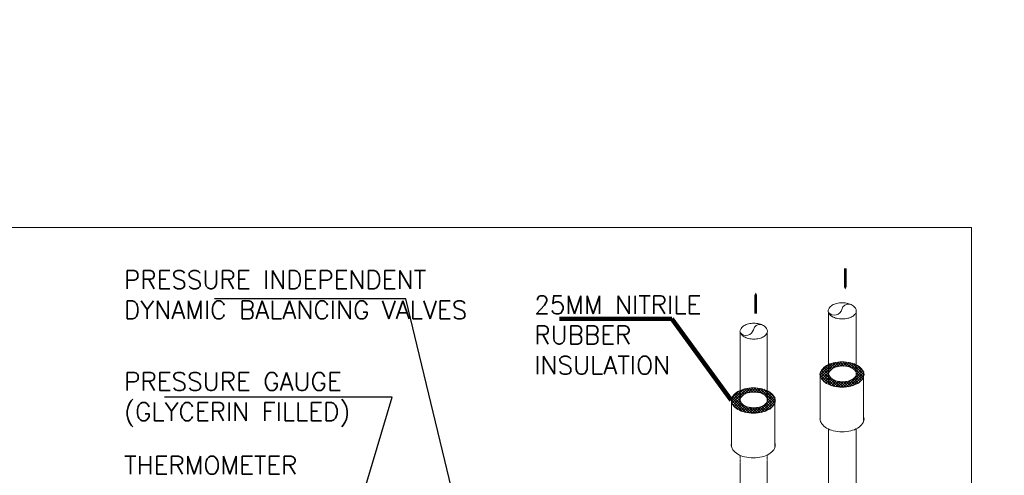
# Model space of a CAD drawing. Header units: millimetres. Extents: x -125266 to 274256, y -711690 to -301689.
# Tile 16 of 256: x -51634 to -48776, y -370468 to -369144. Entities that reach past the tile are written whole.
import ezdxf

# ---------------------------------------------------------------- set-up
doc = ezdxf.new("R2010")
doc.units = ezdxf.units.MM
doc.linetypes.add('HIDDEN', pattern=[0.375, 0.25, -0.125])
for name, color, linetype in [('ETA-AC-CHR', 6, 'Continuous'), ('ETA-AC-CHWR', 6, 'HIDDEN'), ('ETA-AC-CHWS', 5, 'Continuous'), ('ETATITLE', 7, 'Continuous')]:
    doc.layers.add(name, color=color, linetype=linetype)
for name, color, linetype, lineweight in [('HVAC TEXT', 7, 'Continuous', 18), ('MEPTEK-SHEET', 7, 'Continuous', 30), ('MEPTEK-TEXT1', 7, 'Continuous', 30)]:
    doc.layers.add(name, color=color, linetype=linetype, lineweight=lineweight)
doc.styles.get("Standard").update_dxf_attribs({"font": 'ARIALN.TTF'})
doc.dimstyles.new('ISO-25', dxfattribs={"dimtxt": 6, "dimasz": 6, "dimexe": 1.25, "dimexo": 0.625, "dimtad": 1, "dimdec": 0, "dimlunit": 4, "dimtxsty": 'Standard', "dimcen": 2.5, "dimclrd": 8, "dimclre": 8, "dimadec": 0, "dimazin": 0, "dimtfac": 1, "dimtdec": 0, "dimtmove": 0, "dimatfit": 3, "dimfxl": 0, "dimarcsym": 0})

# ---------------------------------------------------------------- blocks, each defined once
blk = doc.blocks.new('*X1642')
at = {"color": 0}
for p, q in [((-9129, -56965), (-8895, -56731)), ((-9115, -57004), (-8826, -56715)), ((-9115, -56898), (-8985, -56768)), ((-9097, -57039), (-8765, -56707)), ((-8949, -56971), (-9079, -56841)), ((-8953, -56914), (-9053, -56814)), ((-8934, -56880), (-9023, -56791)), ((-8909, -56852), (-8990, -56771)), ((-8878, -56830), (-8955, -56753)), ((-8843, -56812), (-8917, -56738)), ((-8803, -56799), (-8876, -56726)), ((-8759, -56790), (-8833, -56716)), ((-8804, -56799), (-8709, -56704)), ((-8711, -56785), (-8787, -56709)), ((-8739, -56787), (-8657, -56705)), ((-8658, -56785), (-8738, -56705)), ((-8597, -56793), (-8686, -56704)), ((-8683, -56784), (-8608, -56709)), ((-8633, -56787), (-8562, -56716)), ((-8518, -56819), (-8630, -56707)), ((-8588, -56795), (-8518, -56725)), ((-8278, -57005), (-8569, -56715)), ((-8547, -56807), (-8478, -56738)), ((-8510, -56823), (-8440, -56753)), ((-8269, -56962), (-8500, -56730)), ((-8477, -56843), (-8404, -56770)), ((-8450, -56869), (-8371, -56790)), ((-8428, -56900), (-8342, -56814)), ((-8419, -56945), (-8315, -56840)), ((-8277, -56901), (-8411, -56766)), ((-8914, -57165), (-9133, -56946)), ((-8842, -57184), (-9119, -56907)), ((-9015, -57117), (-9103, -57029)), ((-8779, -57194), (-9102, -56871)), ((-9073, -57068), (-8956, -56951)), ((-9046, -57094), (-8941, -56988)), ((-9016, -57117), (-8917, -57018)), ((-8616, -57194), (-8292, -56870)), ((-8553, -57185), (-8275, -56906)), ((-8482, -57166), (-8268, -56952)), ((-8379, -57117), (-8468, -57027)), ((-8348, -57094), (-8442, -57000)), ((-8297, -57039), (-8423, -56914)), ((-8321, -57068), (-8423, -56966)), ((-8381, -57118), (-8288, -57025)), ((-8982, -57136), (-8888, -57042)), ((-8946, -57153), (-8853, -57060)), ((-8907, -57168), (-8815, -57075)), ((-8722, -57198), (-8866, -57054)), ((-8866, -57179), (-8773, -57086)), ((-8822, -57188), (-8726, -57092)), ((-8669, -57198), (-8784, -57083)), ((-8775, -57194), (-8674, -57093)), ((-8726, -57198), (-8616, -57088)), ((-8619, -57195), (-8722, -57092)), ((-8673, -57198), (-8545, -57070)), ((-8573, -57188), (-8668, -57093)), ((-8529, -57179), (-8619, -57089)), ((-8487, -57168), (-8575, -57080)), ((-8448, -57153), (-8535, -57067)), ((-8412, -57136), (-8500, -57049))]:
    blk.add_line(p, q, dxfattribs=at)

msp = doc.modelspace()

# ---------------------------------------------------------------- linework, layer by layer
at = {"color": 0, "lineweight": 0}
for points in [[(-49237.7, -369928.5, 0, 44.5, 0), (-49237.7, -369882.6, 7.42, 7.42, 0), (-49237.7, -369866.5, 7.42, 7.42, 0)], [(-49497.6, -369937.2, 0, 44.5, 0), (-49497.6, -369983, 7.42, 7.42, 0), (-49497.6, -369999.1, 7.42, 7.42, 0)]]:
    msp.add_lwpolyline(points, format="xyseb", dxfattribs=at)
at = {"layer": 'ETA-AC-CHR', "color": 0, "lineweight": 0}
for p, q in [((-49543, -370251.6), (-49543, -370051.8)), ((-49464.1, -370253.5), (-49464.1, -370053.8)), ((-49543, -371054.3), (-49543, -370433.3)), ((-49464.1, -371871.5), (-49464.1, -370433))]:
    msp.add_line(p, q, dxfattribs=at)
msp.add_lwpolyline([(-49503.2, -370026.6, 0.058752), (-49519.1, -370028.5, 0.072341), (-49531.3, -370033.3, 0.106617), (-49540.4, -370041.5, 0.061889), (-49543.6, -370049.1, 0.090315), (-49540.4, -370057.6, 0.106617), (-49531.3, -370065.8, 0.072341), (-49519.1, -370070.6, 0.058752), (-49503.2, -370072.5, 0.058752), (-49487.2, -370070.6, 0.072341), (-49475.1, -370065.8, 0.106617), (-49466, -370057.6, 0.156851), (-49463.4, -370049.5, 0.156851), (-49466, -370041.5, 0.106617), (-49475.1, -370033.3, 0.072341), (-49487.2, -370028.5, 0.058752)], format="xyb", close=True, dxfattribs=at)
for centre, radius, start, end in [((-49484.9, -370050), 20, 80.7245, 166.0679), ((-49525.6, -370039.9), 21.9, 220.8119, 346.0679)]:
    msp.add_arc(centre, radius, start, end, dxfattribs=at)
at = {"layer": 'ETA-AC-CHWR', "color": 0, "lineweight": 0, "ltscale": 0.5}
for p, q in [((-49464.1, -370462), (-49464.1, -370409.4)), ((-49543, -370459.7), (-49543, -370410.4))]:
    msp.add_line(p, q, dxfattribs=at)
at = {"layer": 'ETA-AC-CHWS', "color": 0, "linetype": 'ByBlock', "lineweight": 0}
for p, q in [((-49286.5, -369995.3), (-49286.5, -370204.5)), ((-49206.4, -369994.5), (-49206.4, -370203.7)), ((-49286.1, -370334.3), (-49286.1, -372603.7)), ((-49206.4, -370333.6), (-49206.4, -372603.1))]:
    msp.add_line(p, q, dxfattribs=at)
msp.add_lwpolyline([(-49246.6, -369967.1, 0.058752), (-49262.9, -369969, 0.072341), (-49275.4, -369974, 0.106617), (-49284.7, -369982.4, 0.156851), (-49287.3, -369990.6, 0.156851), (-49284.7, -369998.8, 0.106617), (-49275.4, -370007.2, 0.072341), (-49262.9, -370012.2, 0.058752), (-49246.6, -370014.1, 0.058752), (-49230.2, -370012.2, 0.072341), (-49217.8, -370007.2, 0.106617), (-49208.5, -369998.8, 0.156851), (-49205.9, -369990.6, 0.156851), (-49208.5, -369982.4, 0.106617), (-49217.8, -369974, 0.072341), (-49230.2, -369969, 0.058752)], format="xyb", close=True, dxfattribs=at)
for centre, radius, start, end in [((-49227.8, -369991), 20.5, 80.7245, 166.0679), ((-49269.5, -369980.7), 22.4, 220.8119, 346.0679)]:
    msp.add_arc(centre, radius, start, end, dxfattribs=at)
at = {"layer": 'ETATITLE', "color": 0, "lineweight": 0}
for p, q in [((-49310.4, -370173.3), (-49310.4, -370309.6)), ((-49184.8, -370308.7), (-49184.8, -370167.4)), ((-49568, -370249.1), (-49568, -370385.3)), ((-49442.5, -370384.4), (-49442.5, -370243.2))]:
    msp.add_line(p, q, dxfattribs=at)
for points in [[(-49246.9, -370138.6, 0.058752), (-49272.5, -370141.6, 0.072341), (-49291.9, -370149.4, 0.106617), (-49306.4, -370162.5, 0.061889), (-49311.7, -370174.7, 0.090315), (-49306.4, -370188.2, 0.106617), (-49291.9, -370201.3, 0.072341), (-49272.5, -370209, 0.058752), (-49246.9, -370212.1, 0.058752), (-49221.4, -370209, 0.072341), (-49202, -370201.3, 0.106617), (-49187.5, -370188.2, 0.156851), (-49183.3, -370175.3, 0.156851), (-49187.5, -370162.5, 0.106617), (-49202, -370149.4, 0.072341), (-49221.4, -370141.6, 0.058752)], [(-49245.5, -370150.6, 0.058752), (-49261.5, -370152.5, 0.072341), (-49273.6, -370157.3, 0.106617), (-49282.7, -370165.5, 0.061889), (-49286, -370173.1, 0.090315), (-49282.7, -370181.5, 0.106617), (-49273.6, -370189.7, 0.072341), (-49261.5, -370194.6, 0.058752), (-49245.5, -370196.5, 0.058752), (-49229.6, -370194.6, 0.072341), (-49217.4, -370189.7, 0.106617), (-49208.3, -370181.5, 0.156851), (-49205.8, -370173.5, 0.156851), (-49208.3, -370165.5, 0.106617), (-49217.4, -370157.3, 0.072341), (-49229.6, -370152.5, 0.058752)], [(-49504.6, -370214.4, 0.058752), (-49530.1, -370217.4, 0.072341), (-49549.6, -370225.1, 0.106617), (-49564.1, -370238.3, 0.061889), (-49569.3, -370250.4, 0.090315), (-49564.1, -370263.9, 0.106617), (-49549.6, -370277.1, 0.072341), (-49530.1, -370284.8, 0.058752), (-49504.6, -370287.8, 0.058752), (-49479.1, -370284.8, 0.072341), (-49459.6, -370277.1, 0.106617), (-49445.1, -370263.9, 0.156851), (-49441, -370251.1, 0.156851), (-49445.1, -370238.3, 0.106617), (-49459.6, -370225.1, 0.072341), (-49479.1, -370217.4, 0.058752)], [(-49503.2, -370226.3, 0.058752), (-49519.1, -370228.2, 0.072341), (-49531.3, -370233, 0.106617), (-49540.4, -370241.3, 0.061889), (-49543.6, -370248.9, 0.090315), (-49540.4, -370257.3, 0.106617), (-49531.3, -370265.5, 0.072341), (-49519.1, -370270.3, 0.058752), (-49503.2, -370272.2, 0.058752), (-49487.2, -370270.3, 0.072341), (-49475.1, -370265.5, 0.106617), (-49466, -370257.3, 0.156851), (-49463.4, -370249.3, 0.156851), (-49466, -370241.3, 0.106617), (-49475.1, -370233, 0.072341), (-49487.2, -370228.2, 0.058752)]]:
    msp.add_lwpolyline(points, format="xyb", close=True, dxfattribs=at)
for points in [[(-49310.4, -370300.8, 0.018923), (-49311.7, -370304.6, 0.090315), (-49306.4, -370318.1, 0.106617), (-49291.9, -370331.3, 0.072341), (-49272.5, -370339, 0.058752), (-49246.9, -370342, 0.058752), (-49221.4, -370339, 0.072341), (-49202, -370331.3, 0.106617), (-49187.5, -370318.1, 0.156851), (-49183.3, -370305.3, 0.092482), (-49184.8, -370297.4)], [(-49568, -370376.5, 0.018923), (-49569.3, -370380.4, 0.090315), (-49564.1, -370393.9, 0.106617), (-49549.6, -370407, 0.072341), (-49530.1, -370414.8, 0.058752), (-49504.6, -370417.8, 0.058752), (-49479.1, -370414.8, 0.072341), (-49459.6, -370407, 0.106617), (-49445.1, -370393.9, 0.156851), (-49441, -370381, 0.092482), (-49442.5, -370373.1)]]:
    msp.add_lwpolyline(points, format="xyb", dxfattribs=at)
at = {"layer": 'HVAC TEXT'}
msp.add_lwpolyline([(-54046.4, -369747.8), (-48871.1, -369747.8), (-48871.1, -373180.7), (-54046.4, -373180.7)], close=True, dxfattribs=at)

# ---------------------------------------------------------------- block references
at = {"layer": 'ETATITLE', "color": 0, "lineweight": 0, "xscale": 0.148322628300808, "yscale": 0.148322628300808, "zscale": 0.148322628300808}
for p in [(-47956.6, -361728.6, 121.2), (-48213.8, -361804)]:
    msp.add_blockref('*X1642', p, dxfattribs=at)

# ---------------------------------------------------------------- texts
at = {"layer": 'HVAC TEXT', "char_height": 52.612, "attachment_point": 1}
for s, insert, width in [('{\\Fromans|c0;PRESSURE INDEPENDENT\\PDYNAMIC BALANCING VALVES}', (-51331.5, -369873.6), 1099.755), ('{\\Fromans|c0;25MM NITRILE \\PRUBBER \\PINSULATION}', (-50140.5, -369946.7), 1099.755), ('{\\Fromans|c0;PRESSURE GAUGE\\P(GLYCERIN FILLED)}', (-51330.8, -370169.5), 732.088), ('{\\Fromans|c0;THERMOMETER}', (-51330.8, -370412.7), 1099.755)]:
    msp.add_mtext(s, dxfattribs=dict(at, insert=insert, width=width))
at = {"layer": 'MEPTEK-SHEET', "insert": (-98215.1, -369652.6), "char_height": 277.0199, "width": 6856.244, "attachment_point": 1}
msp.add_mtext('\\pi-554.03989,l554.03989,t554.03989;{\\fTimes New Roman|b0|i0|c0|p18;1.^IALL DIMENSIONS ARE IN MM.\\P2.^IALL B.O.D. (BOTTOM OF DUCT & CENTER LINE LEVATION) ARE WITH RESPECT TO DATUM FLOOR LEVEL.\\P3.^IDO NOT SCALE THE }DRAWING. {\\fTimes New Roman|b0|i0|c0|p18;ONLY WRITTEN DIMENSIONS TO BE FOLLOWED.\\P4.^ITHIS DRAWING IS A RIGHT & PROPERTY OF MEPTEK NOT TO BE PRODUCED, COPIED, HANDED OVER TO THIRD PARTY OR USED FOR ANY OTHER PURPOSE  OTHER THAN FOR WHICH IT IS INTENDED AND REMAIN OUR SOLE PROPERTY.\\P5.^IALL DIMENSIONS SHALL BE VERIFIED ON SITE PRIOR TO START OF WORK\\P6.^IPOWER SUPPLY TO THE BTU METER IN CONCESSIONAIRE SCOPE.}', dxfattribs=at)
at = {"layer": 'MEPTEK-TEXT1', "char_height": 350, "attachment_point": 1}
for s, insert, width in [('{\\fCalibri|b0|i0|c0|p34;\\H1.28571x;\\C1;GENERAL GUIDELINES-HVAC :\\P\\fArial Narrow|b0|i0|c0|p34;\\H0.88889x;\\C256;\\P\\fCalibri|b0|i0|c0|p34;\\C4;DUCTING :\\H0.875x;\\P\\pi-1050,l1050,t1050;\\C256;1.^IDUCTING SHALL BE IN ACCORDANCE WITH IS 655, GALVANIZED IRON SHEET TO BE USED FOR ALL DUCTING WORKS. THERMAL INSULATION ON DUCTS SHALL BE 19 MM THICK. CLOSED CELL CLASS “O” BS 476 PART 6-7 FM APPROVED NITRILE RUBBER ELASTOMERIC INSULATION THERMAL CONDUCTIVITY 0.033 WATTS PER METER-KELVIN (W/(M.K)) AT 0°C FOR AIR CONDITIONING DUCTING. \\P2.^ITHERMAL INSULATION ON KITCHEN EXHAUST DUCTING SHALL BE 80 MM THICK ALUMINUM FOIL FACED RESIN BONDED FIBRE GLASS WOOL OF DENSITY NOT LESS THAN 48 KG/M3.\\P3.^ITHERMAL INSULATION ON FRESH AIR, SUPPLY AIR AND RETURN AIR SHALL BE 19MM THICK CLOSED CELL ANTI-MICROBIAL CLASS “O” BS 476 AND PART 6 & 7 FM APPROVED NITRILE RUBBER ELASTOMERIC INSULATION THERMAL CONDUCTIVITY 0.033 WATTS PER METER-KELVIN (W/ (M\\fArial|b0|i0|c0|p34;.\\fCalibri|b0|i0|c0|p34;K)) AT 0°C.\\P4.^IAPPROPRIATE NUMBER OF TRAP DOORS SHALL BE PROVIDED IN KITCHEN EXHAUST DUCTING FOR OIL/GREASE CLEANING PURPOSE.\\P5.^IDUCTING INSTALLATION WITH RESPECT TO FRESH AIR INTAKE, KITCHEN EXHAUST OUT FROM LOCATION UP TO LOUVERS AT FAÇADE SHALL BE IN THE SCOPE OF CONCESSIONER INCLUDING AIR WASHER, EXHAUST FAN SECTION DRY SCRUBBER ETC.\\P6.^IEACH AND EVERY KITCHEN EXHAUST HOOD SHOULD BE EQUIPPED WITH UL LISTED, WET CHEMICAL BASED, MECHANICALLY OPERATED, AUTOMATIC FIRE SUPPRESSION SYSTEM. SEPARATE DRAWING TO BE SUBMITTED FOR HOOD SUPPRESSION SYSTEM.\\P7.^ISUPPORTING OF DUCTING TO BE DONE WITH USING ANGLE 50X 50 X 5MM AND TIE ROD OF SIZE MINIMUM 10 MM DIA/ AS PER DUCT SIZE.\\P8.^IPOST COMPLETION OF ONSITE WORK, CONCESSIONAIRE HAS TO SHARE TESTING AND COMMISSIONING REPORT WITH DIAL.\\P9.^IINTEGRATION WITH FIRE ALARM SYSTEM, SO THAT AHU GET SWITCHED OFF IN CASE OF ANY FIRE INCIDENT.\\P10.^IFOR EQUIPMENT PLACEMENT STRUCTURAL DETAILS TO BE APPROVED BY STRUCTURAL CONSULTANT AND SAME TO BE SHARE WITH DIAL.\\P11.^ITRAP DOOR WITH PROPER ACCESS TO BE PROVIDED FOR FILTER AND COPPER COIL CLEANING.\\P12.^IKITCHEN VENTILATION SHALL COMPLY TO NFPA 96 GUIDELINE.}', (-102876.1, -301696.9), 28043.429), ('{\\fCalibri|b0|i0|c0|p34;\\H1.28571x;\\C1;CHILLED WATER PIPING:-\\H0.77778x;\\P\\pi-1050,l1050,t1050;\\C256;1.^ICHILLED WATER PIPING SHALL BE CONFIRMING TO IS:1239 PART I CLASS ‘C’ HEAVY AND FITTING SHALL BE CONFORMING TO ASTM A-105,3000LBS SOCKET WELD END (UP TO 50MM) & 1S:1239 PART-II HEAVY/ASTM A-234 WPB, GR.B BUTT WELD FITTING ( ABOVE 50NB PIPE SIZE)\\P2.^IPIPING CONNECTION SHOULD BE SOCKET WELDED UP TO 50NB SIZE AND SHALL BE BUTT WELD ABOVE 50NB PIPE SIZE. PIPE FLANGES SHOULD BE CONFIRMING TO ASTM A-105 # 150 SORF AND FLANGE DIMENSION SHOULD BE IN ACCORDANCE WITH ASME/ANSI B 16.5 (150 SORF), FITTING TO FITTING WELDING IS NOT ALLOWED. NOZZLE CONNECTIONS/THREDOLETS/WELDOLETS ARE NOT ALLOWED BY PUNCTURING THE PIPE. ONLY EQUAL/UNEQUAL TEE’S SHALL BE USED FOR BRANCH CONNECTION FROM HEADER. SOCKET WELD END TEE SHOULD BE USED FOR BRANCH CONNECTION (UP-TO -50NB PIPE SIZE) W.R.T TO PRESSURE GAUGE/TEMPERATURE GAUGE/AIR VENT/DRAIN POINT ETC.\\P3.^IPOST INSTALLATION CLEARANCE BY DIAL, CHW PIPING SHALL BE TESTED @15KGF/CM2 HYDROSTATICS PRESSURE FOR 24HRS HOLD TIME AND TESTING SHOULD BE WITNESSED TO DIAL TEAM.\\P4.^ITHERMAL INSULATION ON CHW AND CONDENSATE DRAIN PIPING LINE SHALL BE 25MM THICK. CLOSED CELL ANTI-MICROBIAL CLASS “O” BS 476 AND PART 6 & 7 FM APPROVED NITRILE RUBBER ELASTOMERIC INSULATION THERMAL CONDUCTIVITY 0.033 WATTS PER METER-KELVIN (W/ (M\\fArial|b0|i0|c0|p34;⋅\\fCalibri|b0|i0|c0|p34;K)) AT 0°C.\\P5.^ICONDENSATE DRAIN PIPING SHALL BE COMPLYING TO IS 4985 CLASS 3 UPVC PIPE. SOLVENT CEMENT COMPLYING WITH ASTM D2564 SHALL BE USED FOR JOINTS.\\P6.^IFOR CEILING SUSPENDED CHILLED WATER PIPE:  PIPE SHOULD BE HANGED WITH TIE ROD OF SIZE MINIMUM 10 MM DIA.}', (-102709, -319968), 24849.354)]:
    msp.add_mtext(s, dxfattribs=dict(at, insert=insert, width=width))

# ---------------------------------------------------------------- leaders
at = {"layer": 'ETATITLE', "color": 0, "lineweight": 0}
for points, override in [([(-50222.9, -371159.5), (-50513.6, -369956), (-51068.4, -369956)], {"dimasz": 2, "dimclrd": 256, "dimfxl": 0.03937, "dimarcsym": 1}), ([(-49569.3, -370250.4), (-49741, -370013.9), (-50067.3, -370013.9)], {"dimasz": 4, "dimgap": 0.625, "dimtad": 0, "dimclrd": 256, "dimclre": 256, "dimclrt": 256, "dimfxl": 0.2, "dimtfill": 1, "dimlwd": 65535, "dimlwe": 65535, "dimarcsym": 1}), ([(-50747.9, -370896.6), (-50553, -370241.1), (-51213.6, -370241.1)], {"dimasz": 2, "dimclrd": 256, "dimfxl": 0.03937, "dimarcsym": 1})]:
    msp.add_leader(points, dimstyle='ISO-25', override=override, dxfattribs=at)

doc.saveas('drawing.dxf')
